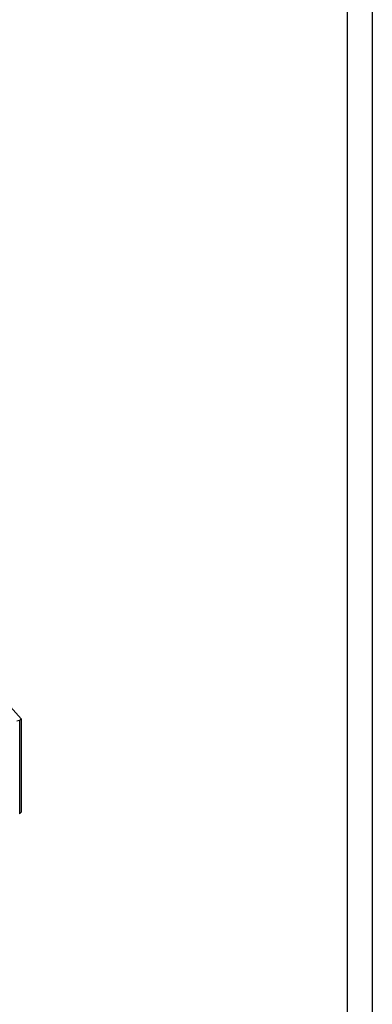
# Model space of a CAD drawing. Header units: millimetres. Extents: x 12217 to 12811, y 3674 to 4094.
# Tile 36 of 47: x 12778 to 12806, y 3875 to 3954. Entities that reach past the tile are written whole.
import ezdxf

# ---------------------------------------------------------------- set-up
doc = ezdxf.new("R2010")
doc.units = ezdxf.units.MM
doc.layers.get('0').update_dxf_attribs({"linetype": 'CONTINUOUS'})

# ---------------------------------------------------------------- blocks, each defined once
blk = doc.blocks.new('DINA2_00002', base_point=(12224.295, 3680.883))
blk.add_line((12806.295, 4088.883), (12806.295, 3678.883))
blk.add_lwpolyline([(12224.295, 3680.883), (12804.295, 3680.883), (12804.295, 4086.883)])
blk = doc.blocks.new('_ZBL0026_00001')
blk.add_blockref('DINA2_00002', (12224.295, 3680.883))
blk = doc.blocks.new('Brede Strip 10x200_00036', base_point=(12777.803, 3897.816))
for p, q in [((12777.803, 3897.816), (12777.803, 3890.279)), ((12777.945, 3897.941), (12777.945, 3890.404)), ((12777.945, 3890.404), (12777.803, 3890.279))]:
    blk.add_line(p, q)
blk.add_lwpolyline([(12777.945, 3897.941), (12777.803, 3897.816), (12777.584, 3897.752)])
blk = doc.blocks.new('Brede Strip 10x200_00035')
blk.add_blockref('Brede Strip 10x200_00036', (12777.803, 3897.816))
blk = doc.blocks.new('Brede Strip 10x200_00038', base_point=(12761.566, 3916.227))
for p, q in [((12761.566, 3916.512), (12777.945, 3897.941)), ((12777.945, 3897.941), (12777.803, 3897.816))]:
    blk.add_line(p, q)
blk = doc.blocks.new('Brede Strip 10x200_00037')
blk.add_blockref('Brede Strip 10x200_00038', (12761.566, 3916.227))
blk = doc.blocks.new('Trapboom_00034')
for name in ['Brede Strip 10x200_00037', 'Brede Strip 10x200_00035']:
    blk.add_blockref(name, (0, 0))
blk = doc.blocks.new('Smits Agro_00033')
blk.add_blockref('Trapboom_00034', (0, 0))
blk = doc.blocks.new('Nijverdal_00032')
blk.add_blockref('Smits Agro_00033', (0, 0))
blk = doc.blocks.new('_A3D0070_00031')
blk.add_blockref('Nijverdal_00032', (0, 0))
blk = doc.blocks.new('_ANS0070_00030')
blk.add_blockref('_A3D0070_00031', (0, 0))

msp = doc.modelspace()

# ---------------------------------------------------------------- block references
for name in ['_ZBL0026_00001', '_ANS0070_00030']:
    msp.add_blockref(name, (0, 0))

doc.saveas('drawing.dxf')
